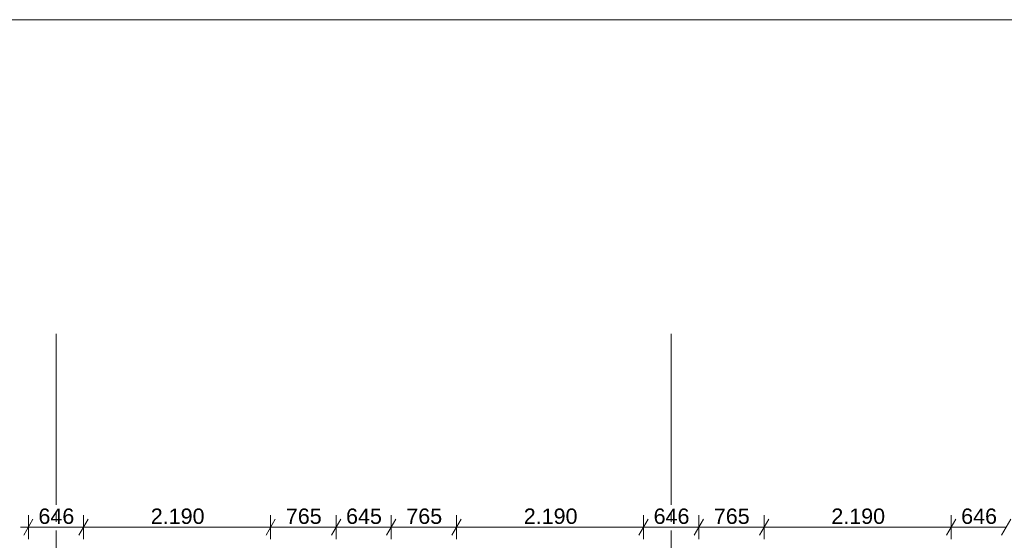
# Model space of a CAD drawing. Header units: millimetres. Extents: x 10 to 584, y 10 to 831.
# Tile 47 of 61: x 74 to 189, y 770 to 831. Entities that reach past the tile are written whole.
import ezdxf
from ezdxf.xclip import XClip

# ---------------------------------------------------------------- set-up
doc = ezdxf.new("R2010")
doc.units = ezdxf.units.MM
doc.header["$MEASUREMENT"] = 0
doc.header["$XCLIPFRAME"] = 0
doc.linetypes.add('B0204', pattern=[13, 10, -1, 1, -1])
doc.layers.add('A Stramien', color=7, linetype='Continuous')
doc.layers.add('Maatvoering 1_ 50_100', color=7, linetype='Continuous')
doc.styles.add('GENERATED_STYLE_1', font='txt')

# ---------------------------------------------------------------- blocks, each defined once
blk = doc.blocks.new('Drawing_2_2', base_point=(78, 259.19))
at = {"layer": 'A Stramien', "color": 9, "linetype": 'B0204', "lineweight": 0}
for p, q in [((78, 784.27), (78, 794.27)), ((150, 784.27), (150, 794.27)), ((78, 784.27), (78, 233.2)), ((150, 784.27), (150, 233.2))]:
    blk.add_line(p, q, dxfattribs=at)
at = {"layer": 'Maatvoering 1_ 50_100', "color": 1, "linetype": 'Continuous', "lineweight": 0}
for p, q in [((75.3, 772.58), (74.22, 770.7)), ((74.76, 770.23), (74.76, 773.05)), ((81.76, 772.58), (80.68, 770.7)), ((81.22, 770.23), (81.22, 773.05)), ((103.66, 772.58), (102.58, 770.7)), ((103.12, 770.23), (103.12, 773.05)), ((111.32, 772.58), (110.23, 770.7)), ((110.77, 770.23), (110.77, 773.05)), ((117.77, 772.58), (116.68, 770.7)), ((117.23, 770.23), (117.23, 773.05)), ((125.41, 772.58), (124.33, 770.7)), ((124.87, 770.23), (124.87, 773.05)), ((147.31, 772.58), (146.23, 770.7)), ((146.77, 770.23), (146.77, 773.05)), ((153.77, 772.58), (152.69, 770.7)), ((153.23, 770.23), (153.23, 773.05)), ((161.42, 772.58), (160.33, 770.7)), ((160.88, 770.23), (160.88, 773.05)), ((183.32, 772.58), (182.23, 770.7)), ((182.78, 770.23), (182.78, 773.05)), ((189.77, 772.58), (188.69, 770.7)), ((73.84, 771.64), (74.76, 771.64)), ((74.76, 771.64), (81.22, 771.64)), ((81.22, 771.64), (103.12, 771.64)), ((103.12, 771.64), (110.77, 771.64)), ((110.77, 771.64), (117.23, 771.64)), ((117.23, 771.64), (124.87, 771.64)), ((124.87, 771.64), (146.77, 771.64)), ((146.77, 771.64), (153.23, 771.64)), ((153.23, 771.64), (160.88, 771.64)), ((160.88, 771.64), (182.78, 771.64)), ((182.78, 771.64), (189.23, 771.64))]:
    blk.add_line(p, q, dxfattribs=at)
at = {"layer": 'Maatvoering 1_ 50_100', "color": 2, "linetype": 'Continuous', "lineweight": 0, "char_height": 1.8, "attachment_point": 7, "style": 'GENERATED_STYLE_1'}
for s, insert, width in [('\\A1;{\\pql;\\fArial|b0|i0|c0|p38;646}', (75.94, 772), 4.0978), ('\\A1;{\\pql;\\fArial|b0|i0|c0|p38;2.190}', (89.09, 772), 6.155), ('\\A1;{\\pql;\\fArial|b0|i0|c0|p38;765}', (104.9, 772), 4.0978), ('\\A1;{\\pql;\\fArial|b0|i0|c0|p38;645}', (111.95, 772), 4.0978), ('\\A1;{\\pql;\\fArial|b0|i0|c0|p38;765}', (119, 772), 4.0978), ('\\A1;{\\pql;\\fArial|b0|i0|c0|p38;2.190}', (132.75, 772), 6.155), ('\\A1;{\\pql;\\fArial|b0|i0|c0|p38;646}', (147.95, 772), 4.0978), ('\\A1;{\\pql;\\fArial|b0|i0|c0|p38;765}', (155, 772), 4.0978), ('\\A1;{\\pql;\\fArial|b0|i0|c0|p38;2.190}', (168.75, 772), 6.155), ('\\A1;{\\pql;\\fArial|b0|i0|c0|p38;646}', (183.95, 772), 4.0978)]:
    blk.add_mtext(s, dxfattribs=dict(at, insert=insert, width=width))

msp = doc.modelspace()

# ---------------------------------------------------------------- linework, layer by layer
at = {"color": 1, "linetype": 'Continuous', "lineweight": 0, "flags": 128}
msp.add_lwpolyline([(10, 10), (584, 10), (584, 831), (10, 831)], close=True, dxfattribs=at)

# ---------------------------------------------------------------- next in the draw order: block references
at = {"color": 4, "linetype": 'Continuous', "lineweight": 0}
ref = msp.add_blockref('Drawing_2_2', (78, 259.19), dxfattribs=at)
XClip(ref).set_block_clipping_path([(30, 141.736842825), (586.5626696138, 807.8168177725)])

doc.saveas('drawing.dxf')
